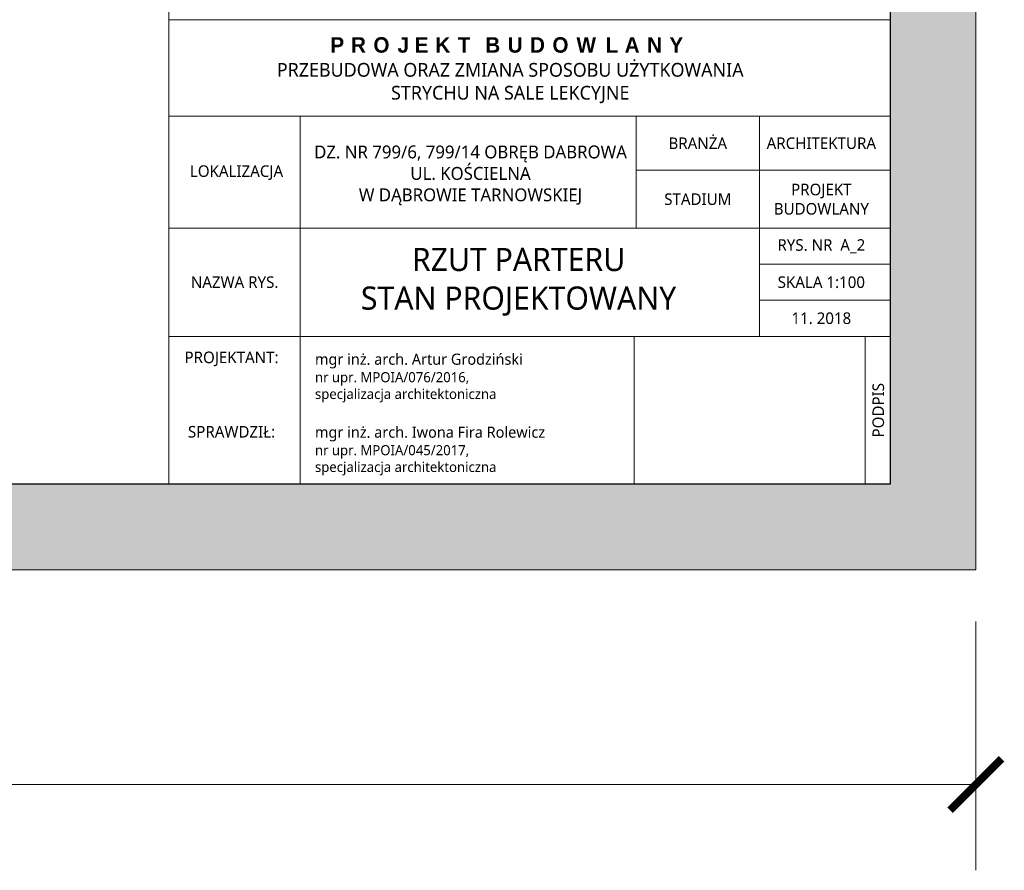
# Model space of a CAD drawing. Header units: millimetres. Extents: x 80301 to 146489, y -78581 to -28273.
# Tile 14 of 135: x 88049 to 89197, y -66886 to -65895. Entities that reach past the tile are written whole.
import ezdxf

# ---------------------------------------------------------------- set-up
doc = ezdxf.new("R2010")
doc.units = ezdxf.units.MM
doc.layers.get('0').update_dxf_attribs({"lineweight": 0})
doc.layers.add('A-opisram.ART', color=250, linetype='Continuous', lineweight=0)
doc.layers.add('opis..KF', color=250, linetype='Continuous', lineweight=15)
doc.layers.add('A-pomocram.ART', color=254, linetype='Continuous', lineweight=0, plot=False)
doc.layers.add('A-wymram.ART', color=10, linetype='Continuous', lineweight=5, plot=False)
doc.layers.add('A-przekrycieram.ART', color=7, linetype='Continuous', lineweight=0, true_color=0xffffff)
doc.styles.add('ARCH', font='segoeuil.ttf')
doc.dimstyles.new('RAMKA', dxfattribs={"dimscale": 20, "dimtxt": 4, "dimasz": 3, "dimexe": 5, "dimexo": 3, "dimgap": 1, "dimtad": 1, "dimdec": 1, "dimlfac": 0.01, "dimtxsty": 'ARCH', "dimblk": 'ARCHTICK', "dimcen": 0, "dimclrd": 256, "dimclre": 256, "dimclrt": 256, "dimadec": 0, "dimazin": 0, "dimtfac": 1, "dimtdec": 1, "dimtofl": 0, "dimtmove": 1, "dimatfit": 3, "dimfxl": 10, "dimfxlon": 1, "dimlwd": 0, "dimlwe": 0, "dimarcsym": 0})

# ---------------------------------------------------------------- blocks, each defined once
blk = doc.blocks.new('_ArchTick')
at = {"color": 0, "linetype": 'ByBlock', "const_width": 0.15}
blk.add_lwpolyline([(-0.5, -0.5), (0.5, 0.5)], dxfattribs=at)
blk = doc.blocks.new('*D1237')
at = {"layer": 'A-wymram.ART', "linetype": 'Continuous', "lineweight": 0, "transparency": 16777216}
for p, q in [((0, -60), (0, -350)), ((8500, -60), (8500, -350)), ((8500, -250), (0, -250))]:
    blk.add_line(p, q, dxfattribs=at)
at = {"layer": 'Defpoints', "color": 0, "transparency": 16777216}
for p in [(0, 0), (8500, 0), (0, -250)]:
    blk.add_point(p, dxfattribs=at)
at = {"layer": 'A-wymram.ART', "lineweight": 0, "transparency": 16777216, "xscale": 60, "yscale": 60, "zscale": 60, "rotation": 180}
blk.add_blockref('_ArchTick', (0, -250), dxfattribs=at)
at = {"layer": 'A-wymram.ART', "lineweight": 0, "transparency": 16777216, "xscale": 60, "yscale": 60, "zscale": 60}
blk.add_blockref('_ArchTick', (8500, -250), dxfattribs=at)
at = {"layer": 'A-wymram.ART', "transparency": 16777216, "insert": (4250, -188.6), "char_height": 80, "attachment_point": 5, "style": 'ARCH'}
blk.add_mtext('85', dxfattribs=at)
blk = doc.blocks.new('*U1234')
at = {"layer": 'A-przekrycieram.ART'}
h = blk.add_hatch(color=256, dxfattribs=at)
h.dxf.hatch_style = 1
h.paths.add_polyline_path([(0, 4200), (8500, 4200), (8500, 0), (0, 0)])
h.paths.add_polyline_path([(200, 4100), (8400, 4100), (8400, 100), (200, 100)], flags=16)
at = {"layer": 'A-opisram.ART'}
blk.add_line((7559.44, 100), (7559.44, 4100), dxfattribs=at)
at = {"layer": 'A-opisram.ART', "lineweight": 30}
blk.add_lwpolyline([(200, 4100), (8400, 4100), (8400, 100), (200, 100)], close=True, dxfattribs=at)
at = {"layer": 'A-pomocram.ART'}
blk.add_lwpolyline([(0, 4200), (8500, 4200), (8500, 0), (0, 0)], close=True, dxfattribs=at)
at = {"layer": 'A-wymram.ART'}
dim = blk.add_linear_dim(base=(0, -250), p1=(8500, 0), p2=(0, 0), dimstyle='RAMKA', dxfattribs=at)
dim.commit()
dim.dimension.update_dxf_attribs({"geometry": '*D1237', "text_midpoint": (4250, -188.63)})

msp = doc.modelspace()

# ---------------------------------------------------------------- linework, layer by layer
at = {"layer": 'opis..KF'}
for points in [[(89063.85, -65894.59), (88223.29, -65894.59), (88223.29, -66007.09), (89063.85, -66007.09)], [(88376.29, -66007.09), (88223.29, -66007.09), (88223.29, -66137.59), (88376.29, -66137.59)], [(88376.29, -66007.09), (88767.79, -66007.09), (88767.79, -66137.59), (88376.29, -66137.59)], [(88767.79, -66007.09), (88911.79, -66007.09), (88911.79, -66070.09), (88767.79, -66070.09)], [(88911.79, -66007.09), (89063.85, -66007.09), (89063.85, -66070.09), (88911.79, -66070.09)], [(88767.79, -66070.09), (88911.79, -66070.09), (88911.79, -66137.59), (88767.79, -66137.59)], [(88911.79, -66070.09), (89063.85, -66070.09), (89063.85, -66137.59), (88911.79, -66137.59)], [(88376.29, -66137.59), (88223.29, -66137.59), (88223.29, -66263.59), (88376.29, -66263.59)], [(88911.79, -66137.59), (88376.29, -66137.59), (88376.29, -66263.59), (88911.79, -66263.59)], [(88911.79, -66137.59), (89063.85, -66137.59), (89063.85, -66179.59), (88911.79, -66179.59)], [(88911.79, -66179.59), (89063.85, -66179.59), (89063.85, -66221.59), (88911.79, -66221.59)], [(88911.79, -66221.59), (89063.85, -66221.59), (89063.85, -66263.59), (88911.79, -66263.59)], [(88376.29, -66263.59), (88223.29, -66263.59), (88223.29, -66435.84), (88376.29, -66435.84)], [(88376.29, -66263.59), (88765.53, -66263.59), (88765.53, -66435.84), (88376.29, -66435.84)], [(89063.85, -66263.59), (89055.79, -66263.59), (89055.79, -66263.59), (88765.53, -66263.59), (88765.53, -66435.84), (89063.85, -66435.84)], [(89034.79, -66435.84), (89034.79, -66263.59), (89063.85, -66263.59), (89063.85, -66435.84)]]:
    msp.add_lwpolyline(points, close=True, dxfattribs=at)

# ---------------------------------------------------------------- block references
msp.add_blockref('*U1234', (80663.85, -66535.84))

# ---------------------------------------------------------------- texts
at = {"layer": 'opis..KF', "style": 'ARCH'}
for s, insert, char_height, width, attachment_point in [('\\A1;{\\fCentury Gothic|b1|i0|c238|p34;\\T1.5;PROJEKT BUDOWLANY\\P\\fSegoe UI Light|b0|i0|c238|p34;\\H0.88889x;\\T1;PRZEBUDOWA ORAZ ZMIANA SPOSOBU UŻYTKOWANIA \\PSTRYCHU NA SALE LEKCYJNE}', (88621.18, -65953.48), 18, 909.6583, 5), ('\\A1;BRANŻA', (88839.79, -66038.59), 13.5, 144, 5), ('\\A1;ARCHITEKTURA', (88983.79, -66038.59), 13.5, 144, 5), ('\\A1;DZ. NR 799/6, 799/14 OBRĘB DABROWA\\PUL. KOŚCIELNA \\PW DĄBROWIE TARNOWSKIEJ', (88574.9, -66076.02), 15, 913.6275, 5), ('\\A1;LOKALIZACJA', (88302.17, -66072.86), 13.5, 152.6692, 5), ('\\A1;PROJEKT BUDOWLANY', (88983.79, -66103.84), 13.5, 144, 5), ('\\A1;STADIUM', (88839.79, -66103.84), 13.5, 144, 5), ('\\A1;RYS. NR  A_2', (88983.79, -66158.59), 13.5, 144, 5), ('\\A1;RZUT PARTERU\\PSTAN PROJEKTOWANY', (88630.96, -66200.1), 27, 913.6275, 5), ('\\A1;NAZWA RYS.', (88299.96, -66200.59), 13.5, 152.6692, 5), ('\\A1;SKALA 1:100', (88983.79, -66200.59), 13.5, 144, 5), ('\\A1;11. 2018', (88983.79, -66242.59), 13.5, 144, 5), ('\\A1;PROJEKTANT:', (88296.38, -66289.89), 13.5, 152.6692, 5), ('{\\H1.10127x;mgr inż. arch. Artur Grodziński\\P}nr upr. MPOIA/076/2016, \\Pspecjalizacja architektoniczna', (88393.6, -66312.18), 11.7464, 411.1239, 4), ('\\A1;SPRAWDZIŁ:', (88296.38, -66374.93), 13.5, 152.6692, 5), ('{\\H1.10127x;mgr inż. arch. Iwona Fira Rolewicz \\P}nr upr. MPOIA/045/2017, \\Pspecjalizacja architektoniczna', (88393.6, -66397.22), 11.7464, 411.1239, 4)]:
    msp.add_mtext(s, dxfattribs=dict(at, insert=insert, char_height=char_height, width=width, attachment_point=attachment_point))
at = {"layer": 'opis..KF', "insert": (89050.22, -66349.71), "char_height": 13.5, "width": 172.25, "attachment_point": 5, "rotation": 90, "style": 'ARCH'}
msp.add_mtext('\\A1;PODPIS', dxfattribs=at)

doc.saveas('drawing.dxf')
